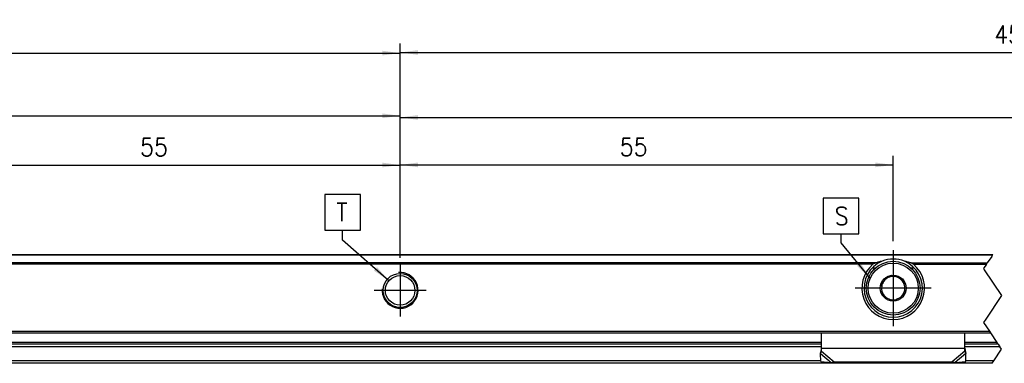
# Model space of a CAD drawing. Header units: millimetres. Extents: x -746 to 1306, y -530 to 1000.
# Tile 12 of 50: x -361 to -251, y 310 to 349. Entities that reach past the tile are written whole.
import ezdxf

# ---------------------------------------------------------------- set-up
doc = ezdxf.new("R2010")
doc.units = ezdxf.units.MM
doc.linetypes.add('DOT_CENTER', pattern=[14, 12, -1, 0, -1])
doc.layers.add('1', color=7, linetype='Continuous')
doc.styles.add('CONVERTER_12', font='txt.shx', dxfattribs={"width": 0.9})
doc.dimstyles.new('ME10_DIM_38', dxfattribs={"dimtxt": 2, "dimasz": 2, "dimexe": 1, "dimexo": 1, "dimgap": 1, "dimtad": 1, "dimdsep": 46, "dimtxsty": 'CONVERTER_12', "dimsah": 1, "dimcen": 0.09, "dimclrd": 2, "dimclre": 2, "dimclrt": 2, "dimadec": 0, "dimazin": 0, "dimtfac": 1, "dimtdec": 4, "dimtix": 1, "dimtmove": 0, "dimatfit": 3, "dimfxl": 1, "dimtolj": 1, "dimtzin": 0, "dimarcsym": 0})
doc.dimstyles.new('ME10_DIM_39', dxfattribs={"dimtxt": 2, "dimasz": 2, "dimexe": 1, "dimexo": 1, "dimgap": 1, "dimtad": 1, "dimdsep": 46, "dimtxsty": 'CONVERTER_12', "dimsah": 1, "dimcen": 0.09, "dimclrd": 2, "dimclre": 2, "dimclrt": 2, "dimadec": 0, "dimazin": 0, "dimtfac": 1, "dimtdec": 4, "dimtix": 1, "dimtmove": 0, "dimatfit": 3, "dimfxl": 1, "dimtolj": 1, "dimtzin": 0, "dimarcsym": 0})
doc.dimstyles.new('ME10_DIM_40', dxfattribs={"dimtxt": 2, "dimasz": 2, "dimexe": 1, "dimexo": 1, "dimgap": 1, "dimtad": 1, "dimdsep": 46, "dimtxsty": 'CONVERTER_12', "dimsah": 1, "dimcen": 0.09, "dimclrd": 2, "dimclre": 2, "dimclrt": 2, "dimadec": 0, "dimazin": 0, "dimtfac": 1, "dimtdec": 4, "dimtix": 1, "dimtmove": 0, "dimatfit": 3, "dimfxl": 1, "dimtolj": 1, "dimtzin": 0, "dimarcsym": 0})
doc.dimstyles.new('ME10_DIM_44', dxfattribs={"dimtxt": 2, "dimasz": 2, "dimexe": 1, "dimexo": 1, "dimgap": 1, "dimtad": 1, "dimdsep": 46, "dimtxsty": 'CONVERTER_12', "dimsah": 1, "dimcen": 0.09, "dimclrd": 2, "dimclre": 2, "dimclrt": 2, "dimadec": 0, "dimazin": 0, "dimtfac": 1, "dimtdec": 4, "dimtix": 1, "dimtmove": 0, "dimatfit": 3, "dimfxl": 1, "dimtolj": 1, "dimtzin": 0, "dimarcsym": 0})
doc.dimstyles.new('ME10_DIM_45', dxfattribs={"dimtxt": 2, "dimasz": 2, "dimexe": 1, "dimexo": 1, "dimgap": 1, "dimtad": 1, "dimdsep": 46, "dimtxsty": 'CONVERTER_12', "dimsah": 1, "dimcen": 0.09, "dimclrd": 2, "dimclre": 2, "dimclrt": 2, "dimadec": 0, "dimazin": 0, "dimtfac": 1, "dimtdec": 4, "dimtix": 1, "dimtmove": 0, "dimatfit": 3, "dimfxl": 1, "dimtolj": 1, "dimtzin": 0, "dimarcsym": 0})
doc.dimstyles.new('ME10_DIM_46', dxfattribs={"dimtxt": 2, "dimasz": 2, "dimexe": 1, "dimexo": 1, "dimgap": 1, "dimtad": 1, "dimdsep": 46, "dimtxsty": 'CONVERTER_12', "dimsah": 1, "dimcen": 0.09, "dimclrd": 2, "dimclre": 2, "dimclrt": 2, "dimadec": 0, "dimazin": 0, "dimtfac": 1, "dimtdec": 4, "dimtix": 1, "dimtmove": 0, "dimatfit": 3, "dimfxl": 1, "dimtolj": 1, "dimtzin": 0, "dimarcsym": 0})
doc.dimstyles.get("Standard").update_dxf_attribs({"dimtxt": 0.18, "dimasz": 0.18, "dimexe": 0.18, "dimexo": 0.0625, "dimgap": 0.09, "dimtad": 0, "dimtih": 1, "dimtoh": 1, "dimdec": 4, "dimzin": 0, "dimdsep": 46, "dimtxsty": 'Standard', "dimcen": 0.09, "dimadec": 0, "dimazin": 0, "dimtfac": 1, "dimtdec": 4, "dimtofl": 0, "dimtmove": 0, "dimatfit": 3, "dimfxl": 1, "dimtolj": 1, "dimtzin": 0, "dimarcsym": 0})

# ---------------------------------------------------------------- blocks, each defined once
blk = doc.blocks.new('SOPORTE_SV2-T__56', base_point=(-582.9500000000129, 310.279394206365))
at = {"color": 3, "linetype": 'Continuous'}
for p, q in [((-252.3683440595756, 322.3620269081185), (-384.3671580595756, 322.3620269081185)), ((-265.4387852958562, 321.4791841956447), (-371.461214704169, 321.4791841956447)), ((-265.7163344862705, 321.3377628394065), (-371.1836655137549, 321.3377628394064)), ((-261.4612147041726, 321.4791841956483), (-252.956905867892, 321.4791841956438)), ((-261.1836655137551, 321.3377628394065), (-253.0511867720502, 321.3377628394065)), ((-384.7225527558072, 313.8710651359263), (-252.7237387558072, 313.8710651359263)), ((-271.4500000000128, 312.6206055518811), (-365.4500000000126, 312.6206055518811)), ((-271.4500000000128, 312.1329313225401), (-365.4500000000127, 312.1329313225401)), ((-255.4500000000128, 311.9292020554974), (-271.4500000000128, 311.9292020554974)), ((-251.8900990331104, 312.6206055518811), (-255.4500000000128, 312.6206055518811)), ((-251.5649828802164, 312.13293132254), (-255.4500000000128, 312.1329313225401)), ((-271.5585431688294, 311.3803058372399), (-270.3664737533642, 310.3606522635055)), ((-271.4500000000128, 311.6419823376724), (-270.0357864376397, 310.4323146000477)), ((-255.4500000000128, 311.6419823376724), (-256.8642135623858, 310.4323146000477)), ((-255.3414568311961, 311.3803058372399), (-256.5335262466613, 310.3606522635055)), ((-271.5399701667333, 310.5670684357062), (-365.360029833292, 310.5670684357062)), ((-252.2316497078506, 310.5670684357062), (-255.3600298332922, 310.5670684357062))]:
    blk.add_line(p, q, dxfattribs=at)
at = {"color": 7, "linetype": 'Continuous'}
for p, q in [((-384.3281056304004, 322.4206055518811), (-252.3292916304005, 322.4206055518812)), ((-265.4366507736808, 320.9185420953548), (-265.7971858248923, 320.9185420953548)), ((-261.1028141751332, 320.9185420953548), (-261.4633492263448, 320.9185420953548)), ((-263.9217246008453, 319.8819997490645), (-263.6313683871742, 320.102540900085)), ((-263.6313683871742, 320.102540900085), (-263.2951960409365, 319.9613556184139)), ((-262.6367641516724, 319.6848281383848), (-262.3005918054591, 319.5436428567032)), ((-264.7807765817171, 319.2295035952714), (-264.4904203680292, 319.450044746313)), ((-264.734960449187, 318.8677771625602), (-264.7807765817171, 319.2295035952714)), ((-262.3005918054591, 319.5436428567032), (-262.2547756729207, 319.181916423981)), ((-264.5994081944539, 317.7975682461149), (-264.6452243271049, 318.1592946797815)), ((-264.2632358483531, 317.6563829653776), (-264.5994081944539, 317.7975682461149)), ((-262.978275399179, 317.4592113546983), (-263.2686316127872, 317.2386702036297)), ((-262.1192234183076, 318.1117075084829), (-262.4095796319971, 317.8911663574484)), ((-262.1650395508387, 318.4734339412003), (-262.1192234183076, 318.1117075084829)), ((-263.2686316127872, 317.2386702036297), (-263.6048039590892, 317.3798554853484)), ((-384.5892194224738, 313.6710651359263), (-252.590405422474, 313.6710651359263)), ((-271.4500000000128, 311.9527986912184), (-271.4500000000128, 313.6710651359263)), ((-255.4500000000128, 311.9527986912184), (-255.4500000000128, 313.6710651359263)), ((-271.4500000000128, 312.4206055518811), (-365.4500000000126, 312.4206055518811)), ((-271.4500000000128, 311.9292020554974), (-271.4500000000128, 311.9527986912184)), ((-271.4500000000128, 311.6419823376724), (-271.4500000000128, 311.9292020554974)), ((-251.7567656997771, 312.4206055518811), (-255.4500000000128, 312.4206055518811)), ((-255.4500000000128, 311.9292020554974), (-255.4500000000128, 311.9527986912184)), ((-255.4500000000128, 311.6419823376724), (-255.4500000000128, 311.9292020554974)), ((-271.5585431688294, 311.3803058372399), (-271.5113594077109, 311.5496704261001)), ((-271.5382337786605, 310.4910389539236), (-271.5585431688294, 311.3803058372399)), ((-255.3886405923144, 311.5496704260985), (-255.3414568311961, 311.3803058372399)), ((-255.361766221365, 310.4910389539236), (-255.3414568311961, 311.3803058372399)), ((-252.4234325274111, 310.2793942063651), (-384.4222465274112, 310.2793942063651)), ((-271.5382337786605, 310.4910389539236), (-270.3664737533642, 310.3606522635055)), ((-270.0357864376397, 310.4323146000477), (-256.8642135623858, 310.4323146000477)), ((-256.5335262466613, 310.3606522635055), (-255.361766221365, 310.4910389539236))]:
    blk.add_line(p, q, dxfattribs=at)
at = {"color": 2, "linetype": 'DOT_CENTER'}
for p, q in [((-252.4626249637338, 322.2206055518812), (-252.956905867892, 321.4791841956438)), ((-252.4626249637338, 322.2206055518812), (-252.3683440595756, 322.3620269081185)), ((-252.3683440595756, 322.3620269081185), (-252.3292916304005, 322.4206055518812)), ((-253.0511867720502, 321.3377628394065), (-253.3763619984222, 320.8499999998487)), ((-253.3763619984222, 320.8499999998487), (-253.2900990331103, 320.720605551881)), ((-253.2900990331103, 320.720605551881), (-251.3763619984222, 317.8499999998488)), ((-253.0511867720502, 321.3377628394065), (-252.956905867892, 321.4791841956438)), ((-251.3763619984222, 317.8499999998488), (-253.1292916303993, 315.2206055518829)), ((-253.1292916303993, 315.2206055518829), (-253.3763619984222, 314.8499999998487)), ((-253.3763619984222, 314.8499999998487), (-252.7237387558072, 313.8710651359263)), ((-252.7237387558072, 313.8710651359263), (-252.590405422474, 313.6710651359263)), ((-252.590405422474, 313.6710651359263), (-251.8900990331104, 312.6206055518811)), ((-251.7567656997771, 312.4206055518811), (-251.8900990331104, 312.6206055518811)), ((-251.7567656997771, 312.4206055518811), (-251.5649828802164, 312.13293132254)), ((-251.3763619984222, 311.8499999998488), (-251.5649828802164, 312.13293132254)), ((-252.2316497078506, 310.5670684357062), (-251.3763619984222, 311.8499999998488)), ((-252.4234325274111, 310.2793942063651), (-252.2316497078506, 310.5670684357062))]:
    blk.add_line(p, q, dxfattribs=at)
at = {"color": 7, "linetype": 'Continuous'}
for centre, radius in [((-263.4500000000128, 318.6706055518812), 2.99999999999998), ((-318.4499999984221, 318.4206053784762), 1.900000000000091), ((-318.4499999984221, 318.4206053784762), 1.650000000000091), ((-263.4500000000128, 318.6706055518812), 1.45000000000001), ((-263.4500000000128, 318.6706055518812), 0.0499999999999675)]:
    blk.add_circle(centre, radius, dxfattribs=at)
at = {"color": 3, "linetype": 'Continuous'}
blk.add_circle((-263.4500000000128, 318.6706055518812), 2.8, dxfattribs=at)
at = {"color": 7, "linetype": 'Continuous'}
for centre, radius, start, end in [((-263.4499999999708, 318.6706055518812), 3.24999999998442, 67.38013505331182, 112.6198649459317), ((-263.4500000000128, 318.6706055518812), 3.50000000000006, 130.3551916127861, 49.64480838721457), ((-263.4499999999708, 318.6706055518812), 3.249999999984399, 112.6198649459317, 67.38013505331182), ((-263.4500000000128, 318.6706055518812), 1.300000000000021, 111.2762548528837, 143.1609920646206), ((-263.4500000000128, 318.6706055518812), 1.299999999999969, 83.16099206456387, 111.2762548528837), ((-263.4500000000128, 318.6706055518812), 1.299999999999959, 51.27625485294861, 83.16099206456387), ((-263.4500000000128, 318.6706055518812), 1.300000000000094, 23.16099206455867, 51.27625485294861), ((-263.4500000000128, 318.6706055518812), 1.299999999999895, 171.2762548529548, 203.1609920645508), ((-263.4500000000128, 318.6706055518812), 1.299999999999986, 143.1609920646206, 171.2762548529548), ((-263.4500000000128, 318.6706055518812), 1.300000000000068, 351.2762548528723, 23.16099206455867), ((-263.4500000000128, 318.6706055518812), 1.300000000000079, 203.1609920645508, 231.2762548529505), ((-263.4500000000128, 318.6706055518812), 1.299999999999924, 231.2762548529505, 263.1609920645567), ((-263.4500000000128, 318.6706055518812), 1.300000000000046, 263.1609920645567, 291.2762548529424), ((-263.4500000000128, 318.6706055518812), 1.300000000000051, 291.2762548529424, 323.160992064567), ((-263.4500000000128, 318.6706055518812), 1.299999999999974, 323.160992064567, 351.2762548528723)]:
    blk.add_arc(centre, radius, start, end, dxfattribs=at)
for points, knots in [([(-265.4387852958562, 321.4791841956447), (-265.4638621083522, 321.4706891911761), (-265.5127465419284, 321.4541291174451), (-265.5713806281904, 321.4282386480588), (-265.6171520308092, 321.4047855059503), (-265.6529161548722, 321.3840356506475), (-265.6867229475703, 321.3617240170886), (-265.7073787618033, 321.3450096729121), (-265.7163344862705, 321.3377628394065)], [0, 0, 0, 0, 0.0793997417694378, 0.1547809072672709, 0.192007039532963, 0.2336513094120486, 0.2787850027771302, 0.3133321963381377, 0.3133321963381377, 0.3133321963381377, 0.3133321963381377]), ([(-264.6999999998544, 321.6706055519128), (-264.7624539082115, 321.6575772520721), (-264.887771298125, 321.6314351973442), (-265.0732359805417, 321.5855943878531), (-265.2572759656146, 321.5354405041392), (-265.3781237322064, 321.4979854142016), (-265.4387852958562, 321.4791841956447)], [0, 0, 0, 0, 0.1913804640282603, 0.3840160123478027, 0.5730350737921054, 0.7635470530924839, 0.7635470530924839, 0.7635470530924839, 0.7635470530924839]), ([(-261.4612147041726, 321.4791841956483), (-261.5218190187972, 321.497968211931), (-261.6424251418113, 321.5353494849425), (-261.8263484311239, 321.5854856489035), (-262.0118673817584, 321.6313568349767), (-262.1374317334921, 321.6575524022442), (-262.2000000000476, 321.6706055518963)], [0, 0, 0, 0, 0.190332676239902, 0.3787731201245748, 0.5718155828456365, 0.7635470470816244, 0.7635470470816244, 0.7635470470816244, 0.7635470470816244]), ([(-261.1836655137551, 321.3377628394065), (-261.2030914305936, 321.3526868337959), (-261.2450331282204, 321.3849085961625), (-261.3110204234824, 321.4200303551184), (-261.3839543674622, 321.4528758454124), (-261.4328425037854, 321.4695230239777), (-261.4612147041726, 321.4791841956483)], [0, 0, 0, 0, 0.0733847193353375, 0.1584418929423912, 0.2234096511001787, 0.3132557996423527, 0.3132557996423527, 0.3132557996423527, 0.3132557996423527]), ([(-271.5113594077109, 311.5496704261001), (-271.5015832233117, 311.5869945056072), (-271.4837906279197, 311.6549241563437), (-271.4650273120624, 311.7573981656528), (-271.4525619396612, 311.8544759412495), (-271.4508388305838, 311.9206056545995), (-271.4500000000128, 311.9527986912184)], [0, 0, 0, 0, 0.1157035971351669, 0.2105799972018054, 0.3123664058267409, 0.4089231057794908, 0.4089231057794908, 0.4089231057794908, 0.4089231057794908]), ([(-255.4500000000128, 311.9527986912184), (-255.4492780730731, 311.9231137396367), (-255.4476698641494, 311.8569863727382), (-255.4348179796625, 311.7549277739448), (-255.4151194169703, 311.650060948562), (-255.3972124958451, 311.5821695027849), (-255.3886405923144, 311.5496704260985)], [0, 0, 0, 0, 0.0890373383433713, 0.1983430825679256, 0.3081198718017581, 0.4089225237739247, 0.4089225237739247, 0.4089225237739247, 0.4089225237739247]), ([(-271.5585431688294, 311.3803058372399), (-271.5497608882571, 311.4004895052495), (-271.5317166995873, 311.4419591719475), (-271.5048077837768, 311.5057760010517), (-271.4772602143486, 311.5727614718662), (-271.459227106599, 311.6185522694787), (-271.4500000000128, 311.6419823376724)], [0, 0, 0, 0, 0.0660342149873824, 0.13567486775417, 0.2077705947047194, 0.2833140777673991, 0.2833140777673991, 0.2833140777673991, 0.2833140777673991]), ([(-255.3414568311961, 311.3803058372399), (-255.3502391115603, 311.4004895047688), (-255.3682833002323, 311.441959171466), (-255.3951922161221, 311.5057760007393), (-255.422739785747, 311.5727614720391), (-255.4407728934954, 311.6185522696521), (-255.4500000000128, 311.6419823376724)], [0, 0, 0, 0, 0.0660342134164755, 0.1356748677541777, 0.2077705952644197, 0.2833140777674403, 0.2833140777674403, 0.2833140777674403, 0.2833140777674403]), ([(-270.3664737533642, 310.3606522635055), (-270.3389504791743, 310.364894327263), (-270.2838955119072, 310.3733797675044), (-270.2012970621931, 310.3901529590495), (-270.1184801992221, 310.4094798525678), (-270.0633663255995, 310.4246987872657), (-270.0357864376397, 310.4323146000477)], [0, 0, 0, 0, 0.0835340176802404, 0.1670935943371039, 0.2527789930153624, 0.3386072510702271, 0.3386072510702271, 0.3386072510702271, 0.3386072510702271]), ([(-256.8642135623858, 310.4323146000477), (-256.8366336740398, 310.4246987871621), (-256.7815198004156, 310.4094798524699), (-256.6987029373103, 310.3901529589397), (-256.6161044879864, 310.3733797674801), (-256.5610495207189, 310.3648943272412), (-256.5335262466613, 310.3606522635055)], [0, 0, 0, 0, 0.0858282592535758, 0.1715136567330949, 0.2550732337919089, 0.3386072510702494, 0.3386072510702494, 0.3386072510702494, 0.3386072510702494])]:
    blk.add_open_spline(points, degree=3, knots=knots, dxfattribs=at)
at = {"layer": '1', "color": 2, "linetype": 'DOT_CENTER'}
for p, q in [((-263.4499999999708, 322.9206055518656), (-263.4499999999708, 314.4206055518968)), ((-318.4499999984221, 321.3206053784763), (-318.4499999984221, 315.5206053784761)), ((-318.4499999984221, 321.0706053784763), (-318.4499999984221, 315.7706053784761)), ((-259.1999999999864, 318.6706055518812), (-267.6999999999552, 318.6706055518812)), ((-315.549999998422, 318.4206053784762), (-321.3499999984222, 318.4206053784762)), ((-315.799999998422, 318.4206053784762), (-321.0999999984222, 318.4206053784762))]:
    blk.add_line(p, q, dxfattribs=at)
at = {"layer": '1', "color": 30, "linetype": 'Continuous'}
blk.add_arc((-318.4499999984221, 318.4206053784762), 2.00000000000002, 175.0000000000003, 94.99999999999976, dxfattribs=at)
blk.add_arc((-318.4499999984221, 318.4206053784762), 2.00000000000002, 175.0000000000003, 94.99999999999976, dxfattribs=at)
blk = doc.blocks.new('*D102')
at = {"layer": '1', "color": 2, "linetype": 'Continuous'}
for p, q in [((-318.449999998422, 322.0706053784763), (-318.449999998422, 338.7209248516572)), ((-170.4499999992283, 323.9206055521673), (-170.4499999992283, 338.7209248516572)), ((-318.449999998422, 337.7209248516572), (-170.4499999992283, 337.7209248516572))]:
    blk.add_line(p, q, dxfattribs=at)
at = {"layer": '1', "color": 2}
for points in [[(-316.449999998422, 337.984229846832), (-316.449999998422, 337.4576198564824), (-318.449999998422, 337.7209248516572)], [(-172.4499999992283, 337.4576198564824), (-172.4499999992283, 337.984229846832), (-170.4499999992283, 337.7209248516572)]]:
    blk.add_solid(points, dxfattribs=at)
at = {"layer": '1', "color": 2, "insert": (-241.8278016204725, 338.7209248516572), "char_height": 2, "attachment_point": 7, "rotation": 0.00013888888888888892, "line_spacing_factor": 0.60024009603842, "style": 'CONVERTER_12'}
blk.add_mtext('255', dxfattribs=at)
blk = doc.blocks.new('*D103')
at = {"layer": '1', "color": 2, "linetype": 'Continuous'}
for p, q in [((-520.450000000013, 323.9206055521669), (-520.450000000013, 345.9066712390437)), ((-520.450000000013, 344.9066712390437), (-318.4499999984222, 344.9066712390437)), ((-318.4499999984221, 322.0706053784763), (-318.4499999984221, 345.9066712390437))]:
    blk.add_line(p, q, dxfattribs=at)
at = {"layer": '1', "color": 2}
for points in [[(-518.450000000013, 345.1699762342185), (-518.450000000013, 344.6433662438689), (-520.450000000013, 344.9066712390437)], [(-320.4499999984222, 344.6433662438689), (-320.4499999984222, 345.1699762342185), (-318.4499999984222, 344.9066712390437)]]:
    blk.add_solid(points, dxfattribs=at)
at = {"layer": '1', "color": 2, "insert": (-434.2845254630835, 345.9066712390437), "char_height": 2, "attachment_point": 7, "rotation": 0.00013888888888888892, "line_spacing_factor": 0.60024009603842, "style": 'CONVERTER_12'}
blk.add_mtext('450', dxfattribs=at)
blk = doc.blocks.new('*D104')
at = {"layer": '1', "color": 2, "linetype": 'Continuous'}
for p, q in [((-318.4499999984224, 322.0706053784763), (-318.4499999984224, 333.4269420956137)), ((-263.4499999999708, 323.9206055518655), (-263.4499999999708, 333.4269420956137)), ((-318.4499999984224, 332.4269420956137), (-263.4499999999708, 332.4269420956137))]:
    blk.add_line(p, q, dxfattribs=at)
at = {"layer": '1', "color": 2}
for points in [[(-316.4499999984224, 332.6902470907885), (-316.4499999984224, 332.1636371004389), (-318.4499999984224, 332.4269420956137)], [(-265.4499999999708, 332.1636371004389), (-265.4499999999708, 332.6902470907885), (-263.4499999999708, 332.4269420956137)]]:
    blk.add_solid(points, dxfattribs=at)
at = {"layer": '1', "color": 2, "insert": (-293.9499999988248, 333.4269420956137), "char_height": 2, "attachment_point": 7, "rotation": 0.00013888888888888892, "line_spacing_factor": 0.60024009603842, "style": 'CONVERTER_12'}
blk.add_mtext('55', dxfattribs=at)
blk = doc.blocks.new('*D108')
at = {"layer": '1', "color": 2, "linetype": 'Continuous'}
for p, q in [((-465.4500000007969, 323.920605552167), (-465.4500000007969, 338.9066712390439)), ((-318.4499999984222, 322.3206053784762), (-318.4499999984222, 338.9066712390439)), ((-465.4500000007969, 337.9066712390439), (-318.4499999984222, 337.9066712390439))]:
    blk.add_line(p, q, dxfattribs=at)
at = {"layer": '1', "color": 2}
for points in [[(-463.4500000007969, 338.1699762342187), (-463.4500000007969, 337.6433662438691), (-465.4500000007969, 337.9066712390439)], [(-320.4499999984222, 337.6433662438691), (-320.4499999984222, 338.1699762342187), (-318.4499999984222, 337.9066712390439)]]:
    blk.add_solid(points, dxfattribs=at)
at = {"layer": '1', "color": 2, "insert": (-397.8883403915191, 338.9066712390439), "char_height": 2, "attachment_point": 7, "rotation": 0.00013888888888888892, "line_spacing_factor": 0.60024009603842, "style": 'CONVERTER_12'}
blk.add_mtext('255', dxfattribs=at)
blk = doc.blocks.new('*D109')
at = {"layer": '1', "color": 2, "linetype": 'Continuous'}
for p, q in [((-318.449999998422, 322.3206053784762), (-318.449999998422, 345.975362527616)), ((-140.4500000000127, 323.6706055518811), (-140.4500000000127, 345.975362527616)), ((-318.449999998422, 344.975362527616), (-140.4500000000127, 344.975362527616))]:
    blk.add_line(p, q, dxfattribs=at)
at = {"layer": '1', "color": 2}
for points in [[(-316.449999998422, 345.2386675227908), (-316.449999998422, 344.7120575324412), (-318.449999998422, 344.975362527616)], [(-142.4500000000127, 344.7120575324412), (-142.4500000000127, 345.2386675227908), (-140.4500000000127, 344.975362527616)]]:
    blk.add_solid(points, dxfattribs=at)
at = {"layer": '1', "color": 2, "insert": (-252.1758342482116, 345.975362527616), "char_height": 2, "attachment_point": 7, "rotation": 0.00013888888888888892, "line_spacing_factor": 0.60024009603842, "style": 'CONVERTER_12'}
blk.add_mtext('450', dxfattribs=at)
blk = doc.blocks.new('*D110')
at = {"layer": '1', "color": 2, "linetype": 'Continuous'}
for p, q in [((-373.4500000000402, 323.9206055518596), (-373.4500000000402, 333.413059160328)), ((-318.4499999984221, 322.3206053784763), (-318.4499999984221, 333.413059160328)), ((-373.4500000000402, 332.413059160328), (-318.4499999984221, 332.413059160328))]:
    blk.add_line(p, q, dxfattribs=at)
at = {"layer": '1', "color": 2}
for points in [[(-371.4500000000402, 332.6763641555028), (-371.4500000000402, 332.1497541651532), (-373.4500000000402, 332.413059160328)], [(-320.4499999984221, 332.1497541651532), (-320.4499999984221, 332.6763641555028), (-318.4499999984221, 332.413059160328)]]:
    blk.add_solid(points, dxfattribs=at)
at = {"layer": '1', "color": 2, "insert": (-347.4499999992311, 333.413059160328), "char_height": 2, "attachment_point": 7, "rotation": 0.00013888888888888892, "line_spacing_factor": 0.60024009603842, "style": 'CONVERTER_12'}
blk.add_mtext('55', dxfattribs=at)
blk = doc.blocks.new('Top2', base_point=(-495.4500000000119, 316.3499999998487))
at = {"layer": '1', "color": 2}
for points in [[(-326.865477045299, 329.139063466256), (-326.865477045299, 325.139063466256), (-322.865477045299, 325.139063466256), (-322.865477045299, 329.139063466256)], [(-271.272655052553, 328.722221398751), (-271.272655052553, 324.722221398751), (-267.272655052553, 324.722221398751), (-267.272655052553, 328.722221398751)]]:
    blk.add_lwpolyline(points, close=True, dxfattribs=at)
for points in [[(-321.3749269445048, 320.6198397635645), (-321.0289865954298, 321.0168830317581), (-319.6940352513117, 319.5045224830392)], [(-267.4974102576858, 321.151899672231), (-267.0908716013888, 321.4866300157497), (-266.0228762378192, 319.7752810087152)]]:
    blk.add_solid(points, dxfattribs=at)
blk.add_blockref('SOPORTE_SV2-T__56', (-582.9500000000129, 310.279394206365))
at = {"layer": '1', "color": 2, "style": 'CONVERTER_12', "width": 0.9}
for s, p in [('T', (-325.565477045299, 326.139063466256)), ('S', (-269.972655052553, 325.722221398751))]:
    blk.add_text(s, height=2, dxfattribs=at).set_placement(p)
at = {"layer": '1'}
for base, p1, p2, dimstyle, picture, middle in [((-520.450000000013, 344.9066712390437), (-318.4499999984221, 321.0706053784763), (-520.4500000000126, 322.9206055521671), 'ME10_DIM_39', '*D103', (-431.8845254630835, 346.9066712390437)), ((-318.449999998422, 344.975362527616), (-140.4500000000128, 322.670605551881), (-318.4499999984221, 321.3206053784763), 'ME10_DIM_45', '*D109', (-249.7758342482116, 346.975362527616)), ((-465.4500000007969, 337.9066712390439), (-318.4499999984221, 321.3206053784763), (-465.4500000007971, 322.9206055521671), 'ME10_DIM_44', '*D108', (-395.4883403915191, 339.9066712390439)), ((-318.449999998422, 337.7209248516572), (-170.4499999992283, 322.9206055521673), (-318.4499999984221, 321.0706053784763), 'ME10_DIM_38', '*D102', (-239.4278016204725, 339.7209248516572)), ((-373.4500000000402, 332.413059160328), (-318.4499999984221, 321.3206053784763), (-373.4500000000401, 322.9206055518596), 'ME10_DIM_46', '*D110', (-345.9499999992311, 334.413059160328)), ((-318.4499999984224, 332.4269420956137), (-263.4499999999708, 322.9206055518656), (-318.4499999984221, 321.0706053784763), 'ME10_DIM_40', '*D104', (-292.4499999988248, 334.4269420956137))]:
    dim = blk.add_linear_dim(base=base, p1=p1, p2=p2, dimstyle=dimstyle, dxfattribs=at)
    dim.commit()
    dim.dimension.update_dxf_attribs({"geometry": picture, "text_midpoint": middle, "text_rotation": 0.00013888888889})
at = {"layer": '1', "color": 2, "linetype": 'Continuous', "has_arrowhead": 0}
for points in [[(-319.6940352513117, 319.5045224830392), (-324.865477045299, 324.0103547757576), (-324.865477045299, 325.139063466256)], [(-266.0228762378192, 319.7752810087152), (-269.272655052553, 323.722221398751), (-269.272655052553, 324.722221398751)]]:
    blk.add_leader(points, dimstyle='Standard', dxfattribs=at)

msp = doc.modelspace()

# ---------------------------------------------------------------- block references
msp.add_blockref('Top2', (-495.4500000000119, 316.3499999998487))

doc.saveas('drawing.dxf')
